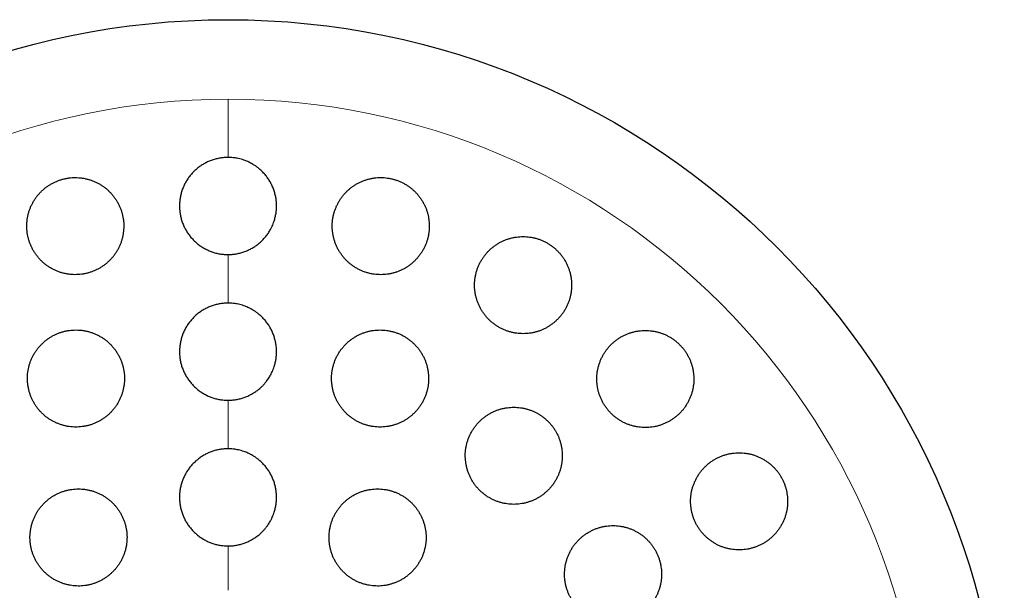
# Model space of a CAD drawing. Header units: millimetres. Extents: x 8 to 303, y 12 to 424.
# Tile 71 of 78: x 161 to 181, y 412 to 424. Entities that reach past the tile are written whole.
import ezdxf

# ---------------------------------------------------------------- set-up
doc = ezdxf.new("R2010")
doc.units = ezdxf.units.MM

msp = doc.modelspace()

# ---------------------------------------------------------------- linework, layer by layer
at = {"color": 252, "linetype": 'Continuous', "lineweight": 0}
for p, q in [((164.984, 422.436), (164.984, 421.238)), ((164.984, 419.238), (164.984, 418.238)), ((164.984, 416.238), (164.984, 415.238)), ((164.984, 413.238), (164.984, 412.325))]:
    msp.add_line(p, q, dxfattribs=at)
at = {"color": 7, "linetype": 'Continuous', "lineweight": 30}
msp.add_circle((164.984, 408.075), 16, dxfattribs=at)
at = {"color": 252, "linetype": 'Continuous', "lineweight": 0}
for start, end in [(90, 0), (0, 90)]:
    msp.add_arc((164.984, 408.075), 14.361, start, end, dxfattribs=at)
at = {"color": 7, "linetype": 'Continuous', "lineweight": 30}
for points, knots in [([(164.984, 421.238), (164.956, 421.238), (164.901, 421.236), (164.833, 421.228), (164.778, 421.217), (164.737, 421.208), (164.696, 421.196), (164.643, 421.179), (164.579, 421.154), (164.517, 421.124), (164.469, 421.096), (164.433, 421.073), (164.398, 421.049), (164.354, 421.016), (164.301, 420.971), (164.253, 420.922), (164.216, 420.88), (164.19, 420.847), (164.165, 420.813), (164.133, 420.766), (164.098, 420.706), (164.069, 420.644), (164.048, 420.592), (164.033, 420.551), (164.021, 420.511), (164.007, 420.456), (163.993, 420.387), (163.986, 420.318), (163.983, 420.261), (163.983, 420.218), (163.985, 420.175), (163.99, 420.118), (163.998, 420.063), (164.01, 420.008), (164.021, 419.967), (164.033, 419.926), (164.048, 419.885), (164.064, 419.845), (164.088, 419.793), (164.114, 419.743), (164.144, 419.695), (164.168, 419.66), (164.193, 419.625), (164.22, 419.592), (164.249, 419.559), (164.289, 419.518), (164.33, 419.48), (164.374, 419.445), (164.408, 419.42), (164.444, 419.396), (164.48, 419.374), (164.518, 419.353), (164.569, 419.328), (164.633, 419.301), (164.699, 419.279), (164.754, 419.265), (164.795, 419.256), (164.838, 419.249), (164.883, 419.243), (164.932, 419.239), (164.966, 419.239), (164.984, 419.238)], [0, 0, 0, 0, 0.0259799, 0.0521411, 0.0655105, 0.07888, 0.092348, 0.105816, 0.1317956, 0.1579548, 0.171319, 0.1846832, 0.1981442, 0.2116053, 0.2377261, 0.2640255, 0.277458, 0.2908905, 0.304419, 0.3179475, 0.3443612, 0.3709554, 0.3845388, 0.3981221, 0.4118029, 0.4254836, 0.4521727, 0.4790454, 0.4927739, 0.5065023, 0.5203307, 0.534159, 0.5609851, 0.5744943, 0.5880036, 0.601808, 0.6156123, 0.6295191, 0.6434258, 0.6701863, 0.6836635, 0.6971407, 0.7109163, 0.7246918, 0.7385712, 0.7524506, 0.7789704, 0.792327, 0.8056835, 0.8193373, 0.8329912, 0.8467485, 0.8605059, 0.8867197, 0.9131181, 0.9266128, 0.9401074, 0.9537036, 0.9672997, 0.9836275, 1, 1, 1, 1]), ([(164.984, 419.238), (165.011, 419.239), (165.066, 419.24), (165.134, 419.249), (165.189, 419.259), (165.23, 419.269), (165.271, 419.28), (165.324, 419.298), (165.389, 419.323), (165.463, 419.36), (165.523, 419.396), (165.569, 419.427), (165.614, 419.461), (165.666, 419.506), (165.725, 419.565), (165.769, 419.619), (165.803, 419.664), (165.834, 419.711), (165.864, 419.763), (165.893, 419.821), (165.915, 419.873), (165.932, 419.921), (165.946, 419.966), (165.96, 420.021), (165.974, 420.09), (165.981, 420.159), (165.984, 420.216), (165.984, 420.259), (165.982, 420.302), (165.977, 420.358), (165.969, 420.414), (165.957, 420.469), (165.946, 420.51), (165.934, 420.551), (165.919, 420.592), (165.903, 420.632), (165.879, 420.684), (165.853, 420.734), (165.823, 420.782), (165.799, 420.817), (165.774, 420.852), (165.747, 420.885), (165.718, 420.918), (165.678, 420.959), (165.633, 421), (165.582, 421.041), (165.535, 421.073), (165.491, 421.101), (165.449, 421.124), (165.398, 421.149), (165.342, 421.173), (165.281, 421.194), (165.227, 421.209), (165.176, 421.22), (165.129, 421.228), (165.084, 421.234), (165.035, 421.238), (165.001, 421.238), (164.984, 421.238)], [0, 0, 0, 0, 0.025982, 0.052145, 0.065515, 0.078885, 0.092354, 0.105823, 0.131805, 0.158247, 0.18469, 0.198152, 0.211614, 0.237735, 0.264315, 0.290895, 0.304423, 0.317952, 0.344364, 0.36228, 0.380209, 0.398125, 0.411805, 0.425485, 0.452172, 0.479043, 0.49277, 0.506497, 0.520325, 0.534152, 0.560978, 0.574487, 0.587996, 0.6018, 0.615605, 0.629511, 0.643418, 0.67018, 0.683659, 0.697137, 0.710913, 0.72469, 0.73857, 0.752451, 0.778973, 0.796976, 0.814993, 0.832996, 0.846754, 0.860513, 0.886728, 0.904521, 0.922328, 0.94012, 0.953717, 0.967314, 0.983657, 1, 1, 1, 1]), ([(161.835, 420.824), (161.813, 420.824), (161.769, 420.823), (161.702, 420.816), (161.636, 420.805), (161.571, 420.789), (161.508, 420.77), (161.445, 420.746), (161.385, 420.717), (161.326, 420.685), (161.27, 420.65), (161.216, 420.61), (161.165, 420.567), (161.117, 420.521), (161.073, 420.472), (161.031, 420.419), (160.993, 420.365), (160.959, 420.307), (160.929, 420.248), (160.902, 420.186), (160.88, 420.123), (160.862, 420.058), (160.849, 419.992), (160.84, 419.926), (160.835, 419.858), (160.835, 419.791), (160.84, 419.723), (160.849, 419.656), (160.863, 419.59), (160.881, 419.524), (160.903, 419.46), (160.93, 419.397), (160.961, 419.337), (160.997, 419.278), (161.036, 419.222), (161.079, 419.169), (161.125, 419.119), (161.175, 419.072), (161.228, 419.029), (161.284, 418.989), (161.342, 418.953), (161.403, 418.922), (161.465, 418.894), (161.529, 418.871), (161.594, 418.853), (161.661, 418.839), (161.728, 418.829), (161.795, 418.824), (161.863, 418.824), (161.93, 418.828), (161.997, 418.836), (162.063, 418.849), (162.127, 418.867), (162.191, 418.888), (162.252, 418.914), (162.312, 418.944), (162.37, 418.978), (162.425, 419.015), (162.477, 419.056), (162.527, 419.101), (162.574, 419.148), (162.617, 419.199), (162.657, 419.252), (162.693, 419.309), (162.726, 419.367), (162.754, 419.427), (162.779, 419.49), (162.799, 419.553), (162.815, 419.619), (162.826, 419.685), (162.833, 419.752), (162.836, 419.819), (162.834, 419.887), (162.827, 419.954), (162.816, 420.022), (162.801, 420.088), (162.781, 420.152), (162.756, 420.216), (162.727, 420.278), (162.694, 420.338), (162.657, 420.395), (162.616, 420.45), (162.572, 420.502), (162.524, 420.55), (162.472, 420.596), (162.418, 420.638), (162.361, 420.675), (162.302, 420.709), (162.241, 420.739), (162.178, 420.764), (162.113, 420.785), (162.046, 420.802), (161.977, 420.815), (161.906, 420.823), (161.859, 420.823), (161.835, 420.824)], [0, 0, 0, 0, 0.010534, 0.021103, 0.031685, 0.042255, 0.052788, 0.063322, 0.073891, 0.084472, 0.095042, 0.105575, 0.116122, 0.126703, 0.137298, 0.14788, 0.158427, 0.169061, 0.17973, 0.190411, 0.201081, 0.211715, 0.222471, 0.233263, 0.244067, 0.254859, 0.265616, 0.276477, 0.287376, 0.298286, 0.309185, 0.320046, 0.33095, 0.341891, 0.352844, 0.363785, 0.374688, 0.38555, 0.396449, 0.407361, 0.41826, 0.429121, 0.439875, 0.450667, 0.461471, 0.472263, 0.483016, 0.493646, 0.504314, 0.514993, 0.52566, 0.53629, 0.546835, 0.557416, 0.568009, 0.578591, 0.589136, 0.59967, 0.610239, 0.620821, 0.631391, 0.641925, 0.652526, 0.663162, 0.67381, 0.684447, 0.695048, 0.705764, 0.716517, 0.727281, 0.738034, 0.748751, 0.759583, 0.770453, 0.781334, 0.792204, 0.803036, 0.813935, 0.824871, 0.83582, 0.846756, 0.857655, 0.868539, 0.87946, 0.890395, 0.901316, 0.912199, 0.922992, 0.933823, 0.944666, 0.955497, 0.966289, 0.977521, 0.988768, 1, 1, 1, 1]), ([(168.132, 420.824), (168.109, 420.824), (168.065, 420.823), (167.998, 420.816), (167.931, 420.804), (167.866, 420.789), (167.802, 420.769), (167.74, 420.745), (167.679, 420.716), (167.62, 420.684), (167.564, 420.648), (167.51, 420.608), (167.459, 420.565), (167.411, 420.518), (167.366, 420.468), (167.324, 420.415), (167.286, 420.359), (167.252, 420.301), (167.222, 420.24), (167.196, 420.178), (167.174, 420.113), (167.156, 420.048), (167.143, 419.981), (167.135, 419.913), (167.131, 419.845), (167.132, 419.777), (167.138, 419.709), (167.148, 419.641), (167.163, 419.574), (167.182, 419.509), (167.206, 419.444), (167.234, 419.382), (167.266, 419.322), (167.302, 419.264), (167.342, 419.209), (167.386, 419.157), (167.433, 419.108), (167.483, 419.062), (167.536, 419.02), (167.592, 418.982), (167.65, 418.947), (167.71, 418.916), (167.772, 418.89), (167.835, 418.868), (167.9, 418.851), (167.966, 418.837), (168.032, 418.828), (168.098, 418.824), (168.165, 418.824), (168.232, 418.828), (168.298, 418.837), (168.363, 418.85), (168.427, 418.868), (168.49, 418.89), (168.552, 418.916), (168.611, 418.946), (168.669, 418.979), (168.724, 419.017), (168.777, 419.059), (168.826, 419.104), (168.873, 419.152), (168.917, 419.203), (168.957, 419.257), (168.993, 419.314), (169.025, 419.374), (169.054, 419.435), (169.078, 419.498), (169.098, 419.563), (169.113, 419.63), (169.124, 419.697), (169.131, 419.765), (169.133, 419.833), (169.13, 419.901), (169.122, 419.969), (169.11, 420.037), (169.093, 420.103), (169.072, 420.168), (169.046, 420.231), (169.016, 420.292), (168.982, 420.352), (168.944, 420.409), (168.902, 420.462), (168.857, 420.513), (168.809, 420.561), (168.757, 420.605), (168.703, 420.646), (168.646, 420.682), (168.587, 420.715), (168.527, 420.743), (168.464, 420.768), (168.4, 420.788), (168.334, 420.804), (168.267, 420.815), (168.2, 420.823), (168.154, 420.824), (168.132, 420.824)], [0, 0, 0, 0, 0.010623, 0.021283, 0.031956, 0.042616, 0.05324, 0.06386, 0.074515, 0.085183, 0.095839, 0.106459, 0.117162, 0.127901, 0.138653, 0.149393, 0.160096, 0.170919, 0.181778, 0.19265, 0.20351, 0.214332, 0.225228, 0.236161, 0.247107, 0.25804, 0.268935, 0.279824, 0.290751, 0.30169, 0.312617, 0.323505, 0.33431, 0.345152, 0.356007, 0.366848, 0.377652, 0.388333, 0.39905, 0.409781, 0.420498, 0.431178, 0.441751, 0.452361, 0.462982, 0.473592, 0.484165, 0.494693, 0.505258, 0.515834, 0.526399, 0.536927, 0.547492, 0.558092, 0.568704, 0.579304, 0.589869, 0.600534, 0.611234, 0.621947, 0.632648, 0.643313, 0.6541, 0.664924, 0.67576, 0.686584, 0.697372, 0.708251, 0.719168, 0.730098, 0.741015, 0.751895, 0.762795, 0.773734, 0.784684, 0.795622, 0.806522, 0.817361, 0.828237, 0.839126, 0.850001, 0.860839, 0.87156, 0.882318, 0.893089, 0.903847, 0.914567, 0.925168, 0.935806, 0.946456, 0.957094, 0.967696, 0.978459, 0.989236, 1, 1, 1, 1]), ([(171.065, 419.609), (171.043, 419.608), (170.998, 419.607), (170.931, 419.6), (170.864, 419.589), (170.798, 419.573), (170.734, 419.553), (170.671, 419.529), (170.61, 419.5), (170.551, 419.467), (170.495, 419.431), (170.441, 419.391), (170.389, 419.347), (170.341, 419.299), (170.296, 419.249), (170.255, 419.195), (170.217, 419.139), (170.183, 419.08), (170.153, 419.019), (170.127, 418.956), (170.105, 418.891), (170.088, 418.825), (170.076, 418.758), (170.068, 418.69), (170.065, 418.621), (170.066, 418.553), (170.072, 418.485), (170.083, 418.417), (170.099, 418.351), (170.118, 418.286), (170.143, 418.222), (170.171, 418.16), (170.203, 418.1), (170.24, 418.043), (170.28, 417.989), (170.324, 417.937), (170.371, 417.888), (170.421, 417.843), (170.474, 417.802), (170.529, 417.764), (170.587, 417.73), (170.647, 417.7), (170.708, 417.674), (170.772, 417.652), (170.836, 417.635), (170.901, 417.622), (170.967, 417.613), (171.034, 417.609), (171.101, 417.609), (171.167, 417.613), (171.233, 417.622), (171.298, 417.636), (171.363, 417.653), (171.426, 417.675), (171.488, 417.702), (171.547, 417.732), (171.605, 417.766), (171.66, 417.804), (171.713, 417.846), (171.763, 417.892), (171.81, 417.94), (171.854, 417.992), (171.893, 418.047), (171.93, 418.104), (171.962, 418.164), (171.99, 418.226), (172.014, 418.29), (172.034, 418.356), (172.049, 418.422), (172.059, 418.49), (172.065, 418.558), (172.066, 418.626), (172.062, 418.695), (172.054, 418.762), (172.041, 418.83), (172.024, 418.896), (172.002, 418.961), (171.976, 419.023), (171.946, 419.084), (171.912, 419.143), (171.874, 419.199), (171.832, 419.252), (171.787, 419.302), (171.738, 419.349), (171.687, 419.393), (171.633, 419.433), (171.576, 419.469), (171.518, 419.501), (171.457, 419.53), (171.395, 419.554), (171.331, 419.574), (171.266, 419.589), (171.2, 419.6), (171.133, 419.607), (171.088, 419.608), (171.065, 419.609)], [0, 0, 0, 0, 0.010714, 0.021465, 0.032228, 0.04298, 0.053694, 0.064404, 0.07515, 0.085908, 0.096654, 0.107364, 0.118164, 0.129, 0.139849, 0.150686, 0.161486, 0.172372, 0.183296, 0.194232, 0.205155, 0.216042, 0.226939, 0.237874, 0.248822, 0.259757, 0.270654, 0.281481, 0.292346, 0.303223, 0.314088, 0.324914, 0.335621, 0.346365, 0.357122, 0.367866, 0.378572, 0.389164, 0.399792, 0.410432, 0.42106, 0.431651, 0.442183, 0.45275, 0.463329, 0.473896, 0.484428, 0.494979, 0.505565, 0.516163, 0.52675, 0.537301, 0.547941, 0.558617, 0.569305, 0.579981, 0.590622, 0.601385, 0.612183, 0.622994, 0.633793, 0.644556, 0.655422, 0.666324, 0.677239, 0.688141, 0.699007, 0.70991, 0.720851, 0.731805, 0.742745, 0.753648, 0.764505, 0.775401, 0.786308, 0.797203, 0.80806, 0.818807, 0.829592, 0.84039, 0.851174, 0.861921, 0.872545, 0.883205, 0.893878, 0.904538, 0.915161, 0.925702, 0.936279, 0.946869, 0.957446, 0.967988, 0.978654, 0.989333, 1, 1, 1, 1]), ([(164.984, 418.238), (164.956, 418.238), (164.901, 418.236), (164.832, 418.228), (164.777, 418.217), (164.736, 418.208), (164.695, 418.196), (164.642, 418.179), (164.577, 418.153), (164.515, 418.123), (164.467, 418.095), (164.431, 418.072), (164.396, 418.048), (164.351, 418.014), (164.299, 417.969), (164.25, 417.919), (164.214, 417.877), (164.187, 417.844), (164.162, 417.809), (164.131, 417.763), (164.096, 417.702), (164.067, 417.639), (164.046, 417.587), (164.032, 417.547), (164.02, 417.506), (164.006, 417.451), (163.993, 417.383), (163.986, 417.313), (163.983, 417.257), (163.984, 417.214), (163.986, 417.171), (163.991, 417.114), (163.999, 417.059), (164.011, 417.004), (164.022, 416.963), (164.034, 416.923), (164.049, 416.882), (164.065, 416.842), (164.089, 416.791), (164.115, 416.741), (164.145, 416.694), (164.168, 416.659), (164.194, 416.624), (164.221, 416.591), (164.25, 416.559), (164.289, 416.518), (164.341, 416.471), (164.396, 416.428), (164.443, 416.397), (164.48, 416.374), (164.518, 416.353), (164.568, 416.328), (164.632, 416.301), (164.698, 416.279), (164.753, 416.265), (164.795, 416.256), (164.837, 416.249), (164.883, 416.243), (164.931, 416.239), (164.966, 416.239), (164.984, 416.238)], [0, 0, 0, 0, 0.026148, 0.052478, 0.065934, 0.079389, 0.092943, 0.106498, 0.132646, 0.158975, 0.172427, 0.185879, 0.19943, 0.21298, 0.239209, 0.265618, 0.279109, 0.292601, 0.30619, 0.319779, 0.346174, 0.37275, 0.386327, 0.399904, 0.41358, 0.427255, 0.453805, 0.480539, 0.494198, 0.507857, 0.521615, 0.535374, 0.562, 0.575408, 0.588817, 0.602518, 0.616218, 0.630021, 0.643823, 0.670411, 0.683801, 0.697191, 0.710875, 0.724559, 0.738345, 0.752131, 0.778584, 0.805222, 0.818838, 0.832453, 0.846171, 0.859888, 0.886169, 0.912633, 0.926159, 0.939685, 0.953312, 0.966939, 0.983447, 1, 1, 1, 1]), ([(164.984, 416.238), (165.011, 416.239), (165.066, 416.24), (165.135, 416.249), (165.19, 416.26), (165.231, 416.269), (165.272, 416.281), (165.326, 416.298), (165.382, 416.32), (165.44, 416.348), (165.489, 416.375), (165.533, 416.402), (165.571, 416.429), (165.616, 416.463), (165.662, 416.502), (165.708, 416.548), (165.745, 416.589), (165.777, 416.63), (165.805, 416.668), (165.836, 416.714), (165.866, 416.767), (165.895, 416.825), (165.917, 416.877), (165.934, 416.926), (165.947, 416.971), (165.961, 417.026), (165.974, 417.094), (165.981, 417.164), (165.984, 417.22), (165.984, 417.263), (165.982, 417.306), (165.977, 417.362), (165.968, 417.418), (165.956, 417.472), (165.945, 417.513), (165.933, 417.554), (165.918, 417.595), (165.902, 417.635), (165.878, 417.686), (165.852, 417.736), (165.822, 417.783), (165.799, 417.818), (165.773, 417.852), (165.746, 417.886), (165.717, 417.918), (165.678, 417.959), (165.633, 418), (165.582, 418.04), (165.535, 418.073), (165.491, 418.1), (165.45, 418.124), (165.399, 418.149), (165.343, 418.172), (165.282, 418.194), (165.227, 418.209), (165.177, 418.22), (165.13, 418.228), (165.085, 418.234), (165.036, 418.238), (165.001, 418.238), (164.984, 418.238)], [0, 0, 0, 0, 0.0261485, 0.0524791, 0.0659345, 0.0793899, 0.0929444, 0.1064989, 0.1326473, 0.1503882, 0.1681431, 0.185884, 0.1994346, 0.2129852, 0.2392137, 0.257007, 0.2748142, 0.2926076, 0.3061964, 0.3197853, 0.3461792, 0.3640848, 0.3820045, 0.3999101, 0.413585, 0.4272599, 0.4538088, 0.4805411, 0.4941993, 0.5078574, 0.5216154, 0.5353734, 0.5619989, 0.5754071, 0.5888153, 0.6025159, 0.6162164, 0.6300183, 0.6438201, 0.6704086, 0.6837987, 0.6971888, 0.7108731, 0.7245574, 0.7383437, 0.7521301, 0.7785834, 0.7965364, 0.8145037, 0.8324566, 0.8461744, 0.8598922, 0.8861726, 0.9040076, 0.9218568, 0.9396917, 0.9533185, 0.9669453, 0.9834727, 1, 1, 1, 1]), ([(161.849, 417.686), (161.827, 417.685), (161.782, 417.684), (161.716, 417.677), (161.649, 417.666), (161.584, 417.651), (161.52, 417.631), (161.458, 417.607), (161.397, 417.578), (161.338, 417.546), (161.281, 417.51), (161.228, 417.47), (161.177, 417.427), (161.128, 417.38), (161.084, 417.33), (161.042, 417.277), (161.004, 417.222), (160.97, 417.164), (160.94, 417.104), (160.914, 417.042), (160.892, 416.979), (160.875, 416.914), (160.862, 416.848), (160.853, 416.781), (160.849, 416.714), (160.849, 416.646), (160.854, 416.579), (160.864, 416.512), (160.878, 416.446), (160.896, 416.381), (160.919, 416.317), (160.946, 416.255), (160.977, 416.195), (161.013, 416.137), (161.052, 416.081), (161.095, 416.028), (161.141, 415.979), (161.191, 415.932), (161.244, 415.889), (161.299, 415.85), (161.357, 415.814), (161.418, 415.783), (161.48, 415.756), (161.544, 415.733), (161.609, 415.714), (161.675, 415.7), (161.742, 415.691), (161.81, 415.686), (161.877, 415.686), (161.945, 415.69), (162.012, 415.698), (162.078, 415.711), (162.143, 415.729), (162.206, 415.751), (162.268, 415.777), (162.328, 415.807), (162.386, 415.841), (162.441, 415.879), (162.494, 415.92), (162.544, 415.965), (162.59, 416.013), (162.634, 416.064), (162.674, 416.118), (162.71, 416.175), (162.742, 416.234), (162.77, 416.294), (162.795, 416.357), (162.814, 416.421), (162.83, 416.487), (162.841, 416.553), (162.848, 416.62), (162.85, 416.687), (162.848, 416.755), (162.841, 416.822), (162.829, 416.889), (162.813, 416.955), (162.793, 417.019), (162.768, 417.082), (162.739, 417.144), (162.706, 417.203), (162.669, 417.26), (162.628, 417.314), (162.584, 417.365), (162.536, 417.414), (162.485, 417.459), (162.431, 417.5), (162.374, 417.538), (162.315, 417.571), (162.254, 417.601), (162.191, 417.626), (162.126, 417.647), (162.06, 417.664), (161.991, 417.677), (161.92, 417.684), (161.873, 417.685), (161.849, 417.686)], [0, 0, 0, 0, 0.010614, 0.021264, 0.031926, 0.042576, 0.053189, 0.063803, 0.074453, 0.085116, 0.095766, 0.10638, 0.116993, 0.127641, 0.138303, 0.148952, 0.159565, 0.170218, 0.180907, 0.191609, 0.202299, 0.212952, 0.223673, 0.234429, 0.245198, 0.255955, 0.266676, 0.277461, 0.288283, 0.299117, 0.309939, 0.320724, 0.331544, 0.3424, 0.353269, 0.364125, 0.374944, 0.385751, 0.396596, 0.407453, 0.418297, 0.429104, 0.439858, 0.450649, 0.461453, 0.472244, 0.482998, 0.493681, 0.504402, 0.515135, 0.525855, 0.536538, 0.547166, 0.557829, 0.568505, 0.579169, 0.589796, 0.600406, 0.611051, 0.621709, 0.632354, 0.642964, 0.6536, 0.664273, 0.674958, 0.685631, 0.696269, 0.706967, 0.717701, 0.728447, 0.739182, 0.74988, 0.760647, 0.77145, 0.782266, 0.793069, 0.803836, 0.814649, 0.825499, 0.836362, 0.847211, 0.858024, 0.868841, 0.879694, 0.89056, 0.901413, 0.912229, 0.923003, 0.933815, 0.944639, 0.95545, 0.966224, 0.977478, 0.988746, 1, 1, 1, 1]), ([(168.118, 417.686), (168.095, 417.685), (168.05, 417.684), (167.983, 417.677), (167.917, 417.666), (167.851, 417.65), (167.787, 417.63), (167.724, 417.606), (167.663, 417.577), (167.604, 417.545), (167.548, 417.508), (167.494, 417.468), (167.443, 417.425), (167.395, 417.377), (167.35, 417.327), (167.308, 417.274), (167.27, 417.218), (167.236, 417.16), (167.206, 417.099), (167.18, 417.036), (167.159, 416.972), (167.142, 416.906), (167.129, 416.84), (167.121, 416.772), (167.117, 416.704), (167.118, 416.636), (167.124, 416.569), (167.134, 416.501), (167.149, 416.435), (167.168, 416.37), (167.192, 416.306), (167.22, 416.244), (167.252, 416.184), (167.288, 416.127), (167.328, 416.072), (167.371, 416.02), (167.418, 415.971), (167.467, 415.925), (167.52, 415.883), (167.576, 415.845), (167.634, 415.81), (167.694, 415.779), (167.755, 415.753), (167.819, 415.731), (167.884, 415.713), (167.95, 415.699), (168.016, 415.69), (168.083, 415.686), (168.15, 415.686), (168.217, 415.69), (168.283, 415.699), (168.349, 415.712), (168.413, 415.73), (168.477, 415.752), (168.539, 415.778), (168.599, 415.808), (168.656, 415.842), (168.712, 415.88), (168.764, 415.922), (168.814, 415.967), (168.861, 416.016), (168.905, 416.067), (168.944, 416.122), (168.981, 416.179), (169.013, 416.239), (169.041, 416.3), (169.065, 416.363), (169.085, 416.428), (169.1, 416.494), (169.111, 416.562), (169.117, 416.629), (169.118, 416.697), (169.115, 416.765), (169.108, 416.833), (169.095, 416.9), (169.079, 416.966), (169.057, 417.03), (169.032, 417.093), (169.002, 417.154), (168.968, 417.213), (168.931, 417.27), (168.889, 417.323), (168.844, 417.374), (168.796, 417.421), (168.745, 417.465), (168.691, 417.506), (168.634, 417.543), (168.576, 417.576), (168.515, 417.604), (168.452, 417.629), (168.388, 417.649), (168.322, 417.665), (168.255, 417.677), (168.187, 417.684), (168.141, 417.685), (168.118, 417.686)], [0, 0, 0, 0, 0.010679, 0.021395, 0.032123, 0.042839, 0.053518, 0.064195, 0.074908, 0.085633, 0.096346, 0.107023, 0.11775, 0.128513, 0.139288, 0.150051, 0.160778, 0.171568, 0.182395, 0.193234, 0.204061, 0.214851, 0.225671, 0.236528, 0.247398, 0.258255, 0.269075, 0.279879, 0.29072, 0.301573, 0.312414, 0.323218, 0.333966, 0.344751, 0.355548, 0.366333, 0.377081, 0.387758, 0.398473, 0.409199, 0.419914, 0.430591, 0.441215, 0.451875, 0.462547, 0.473208, 0.483832, 0.494441, 0.505087, 0.515746, 0.526392, 0.537002, 0.547643, 0.558321, 0.56901, 0.579688, 0.590329, 0.601034, 0.611775, 0.622527, 0.633268, 0.643973, 0.654745, 0.665554, 0.676375, 0.687184, 0.697956, 0.708772, 0.719624, 0.730489, 0.741341, 0.752156, 0.76297, 0.773822, 0.784686, 0.795537, 0.806351, 0.817119, 0.827925, 0.838744, 0.84955, 0.860318, 0.871017, 0.881754, 0.892502, 0.903238, 0.913937, 0.924574, 0.935248, 0.945934, 0.956607, 0.967244, 0.978158, 0.989086, 1, 1, 1, 1]), ([(173.585, 417.676), (173.562, 417.675), (173.517, 417.674), (173.449, 417.667), (173.382, 417.656), (173.316, 417.64), (173.251, 417.619), (173.188, 417.595), (173.127, 417.566), (173.068, 417.533), (173.011, 417.496), (172.957, 417.455), (172.905, 417.411), (172.857, 417.363), (172.812, 417.312), (172.77, 417.258), (172.733, 417.201), (172.699, 417.142), (172.669, 417.08), (172.644, 417.016), (172.623, 416.951), (172.606, 416.885), (172.594, 416.818), (172.587, 416.75), (172.584, 416.681), (172.586, 416.613), (172.592, 416.545), (172.604, 416.478), (172.619, 416.412), (172.639, 416.347), (172.664, 416.284), (172.692, 416.223), (172.725, 416.164), (172.761, 416.107), (172.801, 416.053), (172.845, 416.002), (172.892, 415.954), (172.942, 415.909), (172.994, 415.868), (173.049, 415.83), (173.107, 415.796), (173.167, 415.767), (173.228, 415.741), (173.291, 415.719), (173.355, 415.702), (173.421, 415.689), (173.487, 415.68), (173.553, 415.676), (173.62, 415.676), (173.687, 415.68), (173.753, 415.689), (173.819, 415.703), (173.883, 415.721), (173.947, 415.743), (174.009, 415.77), (174.069, 415.8), (174.127, 415.835), (174.183, 415.873), (174.236, 415.916), (174.286, 415.962), (174.333, 416.011), (174.376, 416.063), (174.416, 416.119), (174.452, 416.177), (174.484, 416.237), (174.512, 416.3), (174.536, 416.364), (174.555, 416.429), (174.569, 416.496), (174.579, 416.564), (174.584, 416.632), (174.585, 416.7), (174.581, 416.768), (174.572, 416.836), (174.559, 416.903), (174.542, 416.968), (174.52, 417.033), (174.493, 417.095), (174.463, 417.155), (174.429, 417.213), (174.391, 417.269), (174.349, 417.322), (174.304, 417.371), (174.256, 417.418), (174.205, 417.461), (174.151, 417.501), (174.095, 417.537), (174.036, 417.569), (173.976, 417.597), (173.914, 417.621), (173.85, 417.641), (173.785, 417.656), (173.719, 417.667), (173.652, 417.674), (173.607, 417.675), (173.585, 417.676)], [0, 0, 0, 0, 0.010805, 0.021647, 0.032502, 0.043345, 0.05415, 0.064952, 0.07579, 0.08664, 0.097479, 0.108281, 0.119154, 0.130064, 0.140987, 0.151897, 0.16277, 0.173673, 0.184613, 0.195565, 0.206505, 0.217407, 0.228255, 0.239141, 0.250039, 0.260924, 0.271771, 0.282505, 0.293277, 0.304061, 0.314832, 0.325566, 0.336179, 0.346828, 0.35749, 0.36814, 0.378753, 0.38929, 0.399864, 0.41045, 0.421024, 0.431562, 0.442102, 0.452677, 0.463264, 0.47384, 0.48438, 0.494997, 0.50565, 0.516314, 0.526967, 0.537584, 0.548321, 0.559093, 0.569877, 0.58065, 0.591386, 0.602234, 0.613119, 0.624015, 0.6349, 0.645748, 0.65665, 0.66759, 0.678542, 0.689481, 0.700383, 0.711257, 0.722169, 0.733093, 0.744004, 0.754877, 0.765651, 0.776463, 0.787287, 0.798098, 0.808872, 0.81952, 0.830205, 0.840903, 0.851588, 0.862236, 0.872789, 0.883378, 0.89398, 0.904569, 0.915122, 0.925651, 0.936216, 0.946794, 0.957359, 0.967889, 0.978588, 0.9893, 1, 1, 1, 1]), ([(170.874, 416.095), (170.851, 416.094), (170.806, 416.093), (170.739, 416.086), (170.672, 416.075), (170.606, 416.059), (170.542, 416.039), (170.479, 416.014), (170.418, 415.985), (170.359, 415.952), (170.302, 415.916), (170.248, 415.875), (170.197, 415.831), (170.148, 415.784), (170.103, 415.733), (170.062, 415.679), (170.024, 415.623), (169.99, 415.564), (169.96, 415.503), (169.935, 415.44), (169.913, 415.375), (169.896, 415.309), (169.884, 415.243), (169.876, 415.175), (169.873, 415.107), (169.875, 415.039), (169.881, 414.971), (169.891, 414.905), (169.907, 414.838), (169.926, 414.773), (169.95, 414.71), (169.978, 414.648), (170.01, 414.589), (170.046, 414.532), (170.086, 414.477), (170.129, 414.426), (170.176, 414.377), (170.226, 414.332), (170.278, 414.29), (170.334, 414.252), (170.392, 414.218), (170.451, 414.187), (170.513, 414.161), (170.576, 414.139), (170.641, 414.121), (170.707, 414.108), (170.773, 414.099), (170.84, 414.094), (170.907, 414.094), (170.974, 414.099), (171.04, 414.108), (171.106, 414.121), (171.171, 414.139), (171.235, 414.161), (171.297, 414.188), (171.357, 414.218), (171.415, 414.252), (171.47, 414.291), (171.523, 414.333), (171.573, 414.379), (171.62, 414.427), (171.663, 414.479), (171.703, 414.534), (171.739, 414.592), (171.771, 414.652), (171.799, 414.714), (171.823, 414.777), (171.842, 414.842), (171.857, 414.909), (171.868, 414.976), (171.873, 415.044), (171.875, 415.112), (171.871, 415.18), (171.863, 415.247), (171.85, 415.314), (171.833, 415.38), (171.812, 415.444), (171.786, 415.506), (171.756, 415.567), (171.722, 415.625), (171.684, 415.682), (171.643, 415.735), (171.598, 415.785), (171.55, 415.832), (171.499, 415.876), (171.445, 415.916), (171.389, 415.953), (171.33, 415.985), (171.27, 416.014), (171.207, 416.038), (171.143, 416.058), (171.078, 416.074), (171.011, 416.086), (170.942, 416.093), (170.897, 416.094), (170.874, 416.095)], [0, 0, 0, 0, 0.010749, 0.021535, 0.032334, 0.04312, 0.05387, 0.064617, 0.0754, 0.086196, 0.09698, 0.107727, 0.118519, 0.129348, 0.140189, 0.151018, 0.16181, 0.17263, 0.183488, 0.194358, 0.205215, 0.216036, 0.226838, 0.237677, 0.248529, 0.259368, 0.27017, 0.280915, 0.291697, 0.302491, 0.313273, 0.324017, 0.334692, 0.345403, 0.356127, 0.366838, 0.377513, 0.388135, 0.398793, 0.409464, 0.420123, 0.430745, 0.441356, 0.452002, 0.462661, 0.473307, 0.483918, 0.494562, 0.505241, 0.515933, 0.526613, 0.537257, 0.547965, 0.558708, 0.569465, 0.580208, 0.590916, 0.601691, 0.612503, 0.623327, 0.634138, 0.644913, 0.655729, 0.666583, 0.677448, 0.688302, 0.699118, 0.709931, 0.720781, 0.731644, 0.742494, 0.753306, 0.764072, 0.774875, 0.785691, 0.796494, 0.80726, 0.817956, 0.828689, 0.839434, 0.850167, 0.860863, 0.871498, 0.882169, 0.892853, 0.903524, 0.914159, 0.924767, 0.935412, 0.946069, 0.956714, 0.967323, 0.978211, 0.989112, 1, 1, 1, 1]), ([(164.984, 415.238), (164.956, 415.238), (164.901, 415.236), (164.832, 415.227), (164.777, 415.217), (164.735, 415.207), (164.694, 415.196), (164.641, 415.179), (164.576, 415.153), (164.514, 415.122), (164.465, 415.094), (164.429, 415.071), (164.394, 415.047), (164.35, 415.013), (164.297, 414.967), (164.248, 414.917), (164.212, 414.875), (164.185, 414.841), (164.16, 414.807), (164.129, 414.76), (164.095, 414.699), (164.065, 414.636), (164.045, 414.584), (164.031, 414.544), (164.019, 414.502), (164.005, 414.448), (163.992, 414.379), (163.985, 414.31), (163.983, 414.253), (163.984, 414.211), (163.986, 414.168), (163.991, 414.112), (164.002, 414.043), (164.018, 413.975), (164.035, 413.921), (164.05, 413.88), (164.066, 413.841), (164.089, 413.789), (164.122, 413.728), (164.161, 413.669), (164.194, 413.624), (164.221, 413.591), (164.25, 413.558), (164.289, 413.518), (164.341, 413.471), (164.396, 413.428), (164.443, 413.397), (164.48, 413.374), (164.517, 413.354), (164.567, 413.328), (164.632, 413.301), (164.698, 413.279), (164.752, 413.265), (164.794, 413.256), (164.836, 413.249), (164.882, 413.243), (164.931, 413.239), (164.966, 413.239), (164.984, 413.238)], [0, 0, 0, 0, 0.0262688, 0.0527203, 0.066237, 0.0797538, 0.09337, 0.1069863, 0.133255, 0.1597059, 0.1732213, 0.1867367, 0.2003512, 0.2139656, 0.2402711, 0.2667585, 0.2802916, 0.2938248, 0.3074568, 0.3210888, 0.3474695, 0.3740326, 0.3876046, 0.4011765, 0.4148477, 0.4285188, 0.4549693, 0.481603, 0.4952118, 0.5088205, 0.5225292, 0.5362378, 0.562722, 0.5893902, 0.6030176, 0.6166451, 0.6303731, 0.644101, 0.6705679, 0.6972191, 0.7108388, 0.7244586, 0.7381792, 0.7518998, 0.7783058, 0.8048959, 0.8184849, 0.8320738, 0.8457635, 0.8594532, 0.8857818, 0.9122938, 0.9258425, 0.9393912, 0.9530402, 0.9666892, 0.9833216, 1, 1, 1, 1]), ([(164.984, 413.238), (165.011, 413.239), (165.066, 413.24), (165.135, 413.249), (165.191, 413.26), (165.232, 413.269), (165.273, 413.281), (165.327, 413.298), (165.383, 413.321), (165.441, 413.349), (165.49, 413.376), (165.534, 413.403), (165.573, 413.43), (165.618, 413.464), (165.663, 413.504), (165.709, 413.55), (165.747, 413.592), (165.779, 413.632), (165.807, 413.67), (165.838, 413.717), (165.868, 413.77), (165.896, 413.828), (165.918, 413.88), (165.935, 413.929), (165.948, 413.974), (165.962, 414.029), (165.975, 414.098), (165.982, 414.167), (165.984, 414.223), (165.983, 414.266), (165.981, 414.309), (165.976, 414.365), (165.965, 414.434), (165.949, 414.502), (165.932, 414.556), (165.918, 414.596), (165.901, 414.636), (165.878, 414.688), (165.845, 414.749), (165.806, 414.808), (165.773, 414.853), (165.746, 414.886), (165.717, 414.918), (165.678, 414.959), (165.633, 415), (165.582, 415.04), (165.536, 415.073), (165.492, 415.1), (165.45, 415.123), (165.4, 415.148), (165.344, 415.172), (165.282, 415.193), (165.228, 415.209), (165.177, 415.22), (165.131, 415.228), (165.085, 415.234), (165.036, 415.238), (165.001, 415.238), (164.984, 415.238)], [0, 0, 0, 0, 0.026269, 0.05272, 0.066237, 0.079753, 0.09337, 0.106986, 0.133254, 0.151078, 0.168915, 0.186738, 0.200353, 0.213967, 0.240272, 0.258119, 0.275981, 0.293828, 0.30746, 0.321092, 0.347472, 0.36537, 0.383282, 0.40118, 0.414851, 0.428522, 0.454972, 0.481605, 0.495213, 0.508822, 0.52253, 0.536238, 0.562722, 0.58939, 0.603017, 0.616644, 0.630372, 0.6441, 0.670567, 0.697218, 0.710837, 0.724457, 0.738178, 0.751898, 0.778304, 0.796223, 0.814156, 0.832075, 0.845764, 0.859454, 0.885782, 0.903648, 0.921528, 0.939394, 0.953043, 0.966691, 0.983346, 1, 1, 1, 1]), ([(175.518, 415.157), (175.495, 415.156), (175.45, 415.155), (175.382, 415.148), (175.314, 415.136), (175.248, 415.12), (175.183, 415.1), (175.12, 415.075), (175.058, 415.046), (174.999, 415.012), (174.942, 414.975), (174.887, 414.934), (174.836, 414.889), (174.788, 414.841), (174.743, 414.789), (174.701, 414.735), (174.663, 414.678), (174.63, 414.618), (174.601, 414.557), (174.575, 414.493), (174.554, 414.428), (174.538, 414.362), (174.527, 414.295), (174.52, 414.227), (174.517, 414.159), (174.519, 414.091), (174.526, 414.024), (174.537, 413.957), (174.553, 413.891), (174.573, 413.827), (174.597, 413.764), (174.625, 413.703), (174.658, 413.645), (174.694, 413.588), (174.734, 413.535), (174.777, 413.484), (174.824, 413.436), (174.873, 413.391), (174.926, 413.35), (174.981, 413.312), (175.038, 413.278), (175.097, 413.248), (175.159, 413.222), (175.222, 413.201), (175.286, 413.183), (175.352, 413.17), (175.418, 413.161), (175.485, 413.156), (175.552, 413.156), (175.619, 413.161), (175.686, 413.17), (175.752, 413.184), (175.817, 413.202), (175.881, 413.224), (175.943, 413.251), (176.004, 413.282), (176.062, 413.317), (176.118, 413.356), (176.171, 413.399), (176.221, 413.445), (176.268, 413.495), (176.312, 413.547), (176.351, 413.603), (176.387, 413.661), (176.419, 413.722), (176.447, 413.784), (176.47, 413.849), (176.489, 413.914), (176.503, 413.981), (176.512, 414.048), (176.518, 414.116), (176.518, 414.184), (176.514, 414.252), (176.505, 414.319), (176.492, 414.385), (176.474, 414.451), (176.452, 414.514), (176.426, 414.576), (176.396, 414.636), (176.362, 414.694), (176.324, 414.749), (176.283, 414.802), (176.238, 414.851), (176.19, 414.897), (176.139, 414.941), (176.086, 414.98), (176.03, 415.016), (175.972, 415.048), (175.911, 415.077), (175.849, 415.101), (175.785, 415.121), (175.72, 415.137), (175.653, 415.148), (175.586, 415.155), (175.54, 415.156), (175.518, 415.157)], [0, 0, 0, 0, 0.010872, 0.021782, 0.032704, 0.043614, 0.054487, 0.065357, 0.076265, 0.087185, 0.098092, 0.108963, 0.119866, 0.130807, 0.14176, 0.152701, 0.163604, 0.17447, 0.185374, 0.196291, 0.207195, 0.218061, 0.228823, 0.239622, 0.250435, 0.261234, 0.271995, 0.282632, 0.293307, 0.303993, 0.314667, 0.325305, 0.335853, 0.346437, 0.357034, 0.367619, 0.378167, 0.388699, 0.399267, 0.409847, 0.420415, 0.430948, 0.441543, 0.452173, 0.462815, 0.473446, 0.484041, 0.494749, 0.505494, 0.516251, 0.526995, 0.537704, 0.548531, 0.559394, 0.570269, 0.581132, 0.591959, 0.602856, 0.61379, 0.624737, 0.635671, 0.646568, 0.657455, 0.66838, 0.679318, 0.690242, 0.701129, 0.711929, 0.722768, 0.733618, 0.744456, 0.755255, 0.765931, 0.776643, 0.787368, 0.79808, 0.808755, 0.819324, 0.829929, 0.840547, 0.851152, 0.861721, 0.872249, 0.882812, 0.893387, 0.903951, 0.914478, 0.925046, 0.935649, 0.946264, 0.956867, 0.967435, 0.978286, 0.989149, 1, 1, 1, 1]), ([(161.902, 414.413), (161.879, 414.412), (161.834, 414.411), (161.767, 414.404), (161.701, 414.393), (161.635, 414.377), (161.571, 414.357), (161.509, 414.333), (161.448, 414.304), (161.388, 414.272), (161.332, 414.235), (161.278, 414.195), (161.227, 414.151), (161.179, 414.104), (161.134, 414.054), (161.092, 414.001), (161.054, 413.945), (161.021, 413.887), (160.991, 413.827), (160.965, 413.765), (160.943, 413.701), (160.926, 413.636), (160.913, 413.57), (160.905, 413.503), (160.901, 413.436), (160.902, 413.368), (160.907, 413.301), (160.917, 413.234), (160.931, 413.168), (160.95, 413.103), (160.973, 413.04), (161, 412.978), (161.032, 412.918), (161.067, 412.861), (161.106, 412.805), (161.149, 412.753), (161.195, 412.704), (161.245, 412.658), (161.298, 412.615), (161.353, 412.576), (161.411, 412.541), (161.471, 412.509), (161.533, 412.482), (161.597, 412.46), (161.662, 412.441), (161.728, 412.427), (161.795, 412.418), (161.862, 412.413), (161.93, 412.412), (161.998, 412.417), (162.065, 412.425), (162.131, 412.438), (162.196, 412.456), (162.26, 412.478), (162.322, 412.504), (162.382, 412.535), (162.44, 412.569), (162.496, 412.607), (162.548, 412.649), (162.598, 412.694), (162.645, 412.743), (162.688, 412.794), (162.728, 412.848), (162.764, 412.905), (162.796, 412.964), (162.824, 413.026), (162.848, 413.088), (162.868, 413.153), (162.883, 413.218), (162.894, 413.285), (162.901, 413.352), (162.902, 413.419), (162.9, 413.486), (162.892, 413.554), (162.881, 413.62), (162.864, 413.686), (162.844, 413.75), (162.819, 413.813), (162.79, 413.874), (162.757, 413.933), (162.719, 413.989), (162.679, 414.043), (162.634, 414.094), (162.587, 414.142), (162.536, 414.187), (162.482, 414.228), (162.425, 414.266), (162.366, 414.299), (162.305, 414.328), (162.242, 414.353), (162.178, 414.374), (162.111, 414.391), (162.043, 414.403), (161.972, 414.411), (161.925, 414.412), (161.902, 414.413)], [0, 0, 0, 0, 0.010674, 0.021385, 0.032109, 0.042819, 0.053494, 0.064169, 0.07488, 0.085604, 0.096315, 0.10699, 0.117657, 0.12836, 0.139075, 0.149778, 0.160445, 0.17112, 0.181832, 0.192556, 0.203268, 0.213943, 0.224644, 0.235381, 0.246131, 0.256868, 0.267569, 0.278302, 0.289071, 0.299852, 0.310621, 0.321354, 0.33211, 0.342903, 0.353708, 0.364501, 0.375257, 0.386019, 0.396817, 0.407628, 0.418426, 0.429188, 0.439934, 0.450717, 0.461512, 0.472295, 0.483041, 0.493758, 0.504512, 0.515278, 0.526031, 0.536748, 0.547434, 0.558157, 0.568893, 0.579616, 0.590302, 0.600971, 0.611676, 0.622393, 0.633098, 0.643766, 0.654437, 0.665144, 0.675863, 0.68657, 0.69724, 0.707932, 0.71866, 0.7294, 0.740128, 0.75082, 0.761543, 0.772302, 0.783074, 0.793833, 0.804556, 0.815306, 0.826093, 0.836892, 0.847679, 0.85843, 0.869192, 0.879991, 0.890802, 0.901601, 0.912363, 0.923116, 0.933906, 0.944709, 0.955498, 0.966251, 0.977496, 0.988755, 1, 1, 1, 1]), ([(168.065, 414.413), (168.043, 414.412), (167.998, 414.411), (167.931, 414.404), (167.864, 414.393), (167.798, 414.377), (167.734, 414.357), (167.671, 414.332), (167.61, 414.304), (167.551, 414.271), (167.494, 414.234), (167.44, 414.194), (167.389, 414.15), (167.341, 414.103), (167.296, 414.052), (167.255, 413.999), (167.217, 413.943), (167.183, 413.885), (167.153, 413.824), (167.127, 413.761), (167.106, 413.697), (167.089, 413.631), (167.076, 413.565), (167.068, 413.498), (167.065, 413.43), (167.066, 413.362), (167.072, 413.295), (167.082, 413.228), (167.097, 413.162), (167.116, 413.097), (167.139, 413.033), (167.167, 412.972), (167.199, 412.912), (167.235, 412.855), (167.274, 412.8), (167.317, 412.748), (167.364, 412.699), (167.414, 412.653), (167.466, 412.611), (167.522, 412.573), (167.579, 412.538), (167.639, 412.507), (167.701, 412.481), (167.765, 412.458), (167.83, 412.44), (167.896, 412.426), (167.962, 412.417), (168.029, 412.413), (168.096, 412.412), (168.164, 412.417), (168.23, 412.426), (168.296, 412.439), (168.361, 412.457), (168.425, 412.479), (168.487, 412.505), (168.547, 412.535), (168.605, 412.57), (168.66, 412.608), (168.713, 412.65), (168.763, 412.696), (168.81, 412.744), (168.854, 412.796), (168.893, 412.85), (168.929, 412.908), (168.962, 412.967), (168.99, 413.029), (169.014, 413.092), (169.033, 413.157), (169.048, 413.223), (169.059, 413.29), (169.065, 413.358), (169.066, 413.425), (169.063, 413.493), (169.055, 413.56), (169.043, 413.627), (169.026, 413.692), (169.005, 413.757), (168.98, 413.819), (168.95, 413.88), (168.917, 413.939), (168.879, 413.995), (168.838, 414.049), (168.793, 414.099), (168.745, 414.147), (168.694, 414.191), (168.64, 414.232), (168.584, 414.269), (168.525, 414.301), (168.465, 414.33), (168.402, 414.355), (168.338, 414.376), (168.272, 414.392), (168.204, 414.404), (168.135, 414.411), (168.089, 414.412), (168.065, 414.413)], [0, 0, 0, 0, 0.010714, 0.021465, 0.032228, 0.042979, 0.053694, 0.064407, 0.075156, 0.085918, 0.096668, 0.107381, 0.118117, 0.128889, 0.139674, 0.150447, 0.161183, 0.171941, 0.182735, 0.193542, 0.204337, 0.215095, 0.225855, 0.236653, 0.247463, 0.258261, 0.269021, 0.279765, 0.290545, 0.301337, 0.312117, 0.32286, 0.333573, 0.344323, 0.355085, 0.365835, 0.376548, 0.387232, 0.397952, 0.408684, 0.419404, 0.430088, 0.440755, 0.451459, 0.462176, 0.47288, 0.483547, 0.49422, 0.504928, 0.515649, 0.526357, 0.537029, 0.547724, 0.558456, 0.569199, 0.579931, 0.590626, 0.601352, 0.612115, 0.622891, 0.633654, 0.64438, 0.655133, 0.665922, 0.676724, 0.687513, 0.698266, 0.709028, 0.719827, 0.730638, 0.741437, 0.752199, 0.76295, 0.773738, 0.784538, 0.795325, 0.806076, 0.816799, 0.827559, 0.838331, 0.849091, 0.859814, 0.870506, 0.881235, 0.891976, 0.902704, 0.913396, 0.924066, 0.934773, 0.945492, 0.956199, 0.96687, 0.977909, 0.988961, 1, 1, 1, 1]), ([(172.92, 413.657), (172.897, 413.656), (172.852, 413.655), (172.784, 413.648), (172.717, 413.637), (172.651, 413.621), (172.586, 413.6), (172.523, 413.576), (172.462, 413.546), (172.403, 413.513), (172.346, 413.476), (172.292, 413.436), (172.24, 413.391), (172.192, 413.343), (172.147, 413.292), (172.105, 413.238), (172.068, 413.182), (172.034, 413.123), (172.005, 413.062), (171.979, 412.999), (171.958, 412.934), (171.941, 412.868), (171.929, 412.801), (171.922, 412.734), (171.919, 412.666), (171.921, 412.598), (171.927, 412.531), (171.938, 412.464), (171.953, 412.399), (171.972, 412.334), (171.996, 412.271), (172.024, 412.21), (172.056, 412.151), (172.092, 412.094), (172.132, 412.04), (172.175, 411.988), (172.221, 411.94), (172.271, 411.895), (172.323, 411.853), (172.379, 411.815), (172.436, 411.78), (172.496, 411.75), (172.557, 411.724), (172.621, 411.702), (172.685, 411.684), (172.751, 411.67), (172.818, 411.661), (172.885, 411.656), (172.952, 411.656), (173.019, 411.661), (173.086, 411.67), (173.152, 411.683), (173.217, 411.701), (173.281, 411.723), (173.343, 411.75), (173.404, 411.781), (173.462, 411.815), (173.518, 411.854), (173.571, 411.897), (173.621, 411.943), (173.668, 411.992), (173.711, 412.044), (173.751, 412.099), (173.787, 412.157), (173.819, 412.217), (173.846, 412.279), (173.87, 412.343), (173.889, 412.408), (173.904, 412.474), (173.914, 412.541), (173.919, 412.609), (173.92, 412.677), (173.916, 412.744), (173.908, 412.811), (173.895, 412.878), (173.878, 412.943), (173.857, 413.007), (173.831, 413.069), (173.801, 413.13), (173.768, 413.188), (173.73, 413.244), (173.689, 413.297), (173.644, 413.347), (173.596, 413.394), (173.546, 413.437), (173.492, 413.477), (173.436, 413.514), (173.377, 413.546), (173.317, 413.575), (173.254, 413.6), (173.19, 413.62), (173.125, 413.636), (173.057, 413.648), (172.989, 413.655), (172.943, 413.656), (172.92, 413.657)], [0, 0, 0, 0, 0.010803, 0.021644, 0.032496, 0.043337, 0.05414, 0.064943, 0.075782, 0.086633, 0.097472, 0.108275, 0.119095, 0.129953, 0.140823, 0.151681, 0.162501, 0.173302, 0.18414, 0.19499, 0.205827, 0.216628, 0.22737, 0.238149, 0.248941, 0.25972, 0.270462, 0.281134, 0.291843, 0.302564, 0.313273, 0.323945, 0.334566, 0.345223, 0.355893, 0.36655, 0.377171, 0.387782, 0.398429, 0.409088, 0.419735, 0.430346, 0.440992, 0.451673, 0.462367, 0.473049, 0.483695, 0.494405, 0.505152, 0.515911, 0.526657, 0.537368, 0.548145, 0.558959, 0.569785, 0.580599, 0.591376, 0.602193, 0.613047, 0.623913, 0.634767, 0.645584, 0.656396, 0.667245, 0.678107, 0.688956, 0.699767, 0.710531, 0.721332, 0.732145, 0.742946, 0.753709, 0.764402, 0.775133, 0.785875, 0.796606, 0.807299, 0.817932, 0.828601, 0.839283, 0.849953, 0.860586, 0.871194, 0.881839, 0.892496, 0.903141, 0.913749, 0.92438, 0.935046, 0.945725, 0.956391, 0.967022, 0.97801, 0.989012, 1, 1, 1, 1])]:
    msp.add_open_spline(points, degree=3, knots=knots, dxfattribs=at)

doc.saveas('drawing.dxf')
